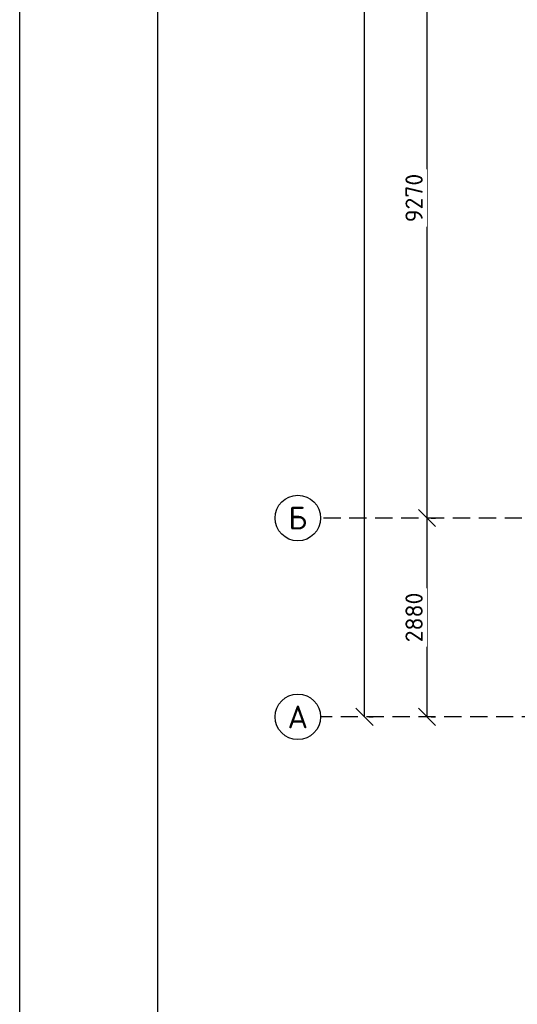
# Model space of a CAD drawing. Header units: inches. Extents: x 8001 to 766003, y -84601 to 563258.
# Tile 153 of 169: x 458584 to 465789, y 305825 to 320086. Entities that reach past the tile are written whole.
import ezdxf
from ezdxf.enums import TextEntityAlignment as Align

# ---------------------------------------------------------------- set-up
doc = ezdxf.new("R2010")
doc.units = ezdxf.units.IN
doc.header["$MEASUREMENT"] = 0
doc.linetypes.add('( Hidden )', pattern=[0.375, 0.25, -0.125])
doc.styles.add('GOST', font='isocpeur.ttf')
doc.styles.add('Text style', font='isocpeur.ttf', dxfattribs={"height": 250})
doc.dimstyles.new('Dim Style', dxfattribs={"dimtxt": 250, "dimasz": 250, "dimexe": 125, "dimexo": 62.5, "dimgap": 62.5, "dimtad": 1, "dimdec": 0, "dimtxsty": 'Text style', "dimblk": 'OBLIQUE', "dimcen": 250, "dimclrd": 256, "dimclre": 256, "dimclrt": 256, "dimadec": 0, "dimazin": 0, "dimtfac": 1, "dimtdec": 0, "dimtmove": 0, "dimatfit": 3, "dimldrblk": 'OBLIQUE', "dimfxl": 1, "dimlwd": -1, "dimlwe": -1, "dimarcsym": 0})

# ---------------------------------------------------------------- blocks, each defined once
blk = doc.blocks.new('_Oblique')
at = {"color": 0, "linetype": 'ByBlock', "lineweight": -2}
blk.add_line((-0.5, -0.5), (0.5, 0.5), dxfattribs=at)
blk = doc.blocks.new('*D199')
at = {"transparency": 16777216}
for p, q in [((171329.8197428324, 117446.5084725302), (171329.8197428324, 126716.5084725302)), ((171392.3197428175, 126716.5084725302), (171454.8197428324, 126716.5084725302)), ((171392.3197428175, 117446.5084725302), (171454.8197428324, 117446.5084725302))]:
    blk.add_line(p, q, dxfattribs=at)
at = {"layer": 'Defpoints', "color": 0, "transparency": 16777216}
for p in [(171329.8197428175, 126716.5084725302), (171329.8197428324, 126716.5084725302), (171329.8197428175, 117446.5084725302)]:
    blk.add_point(p, dxfattribs=at)
at = {"transparency": 16777216, "xscale": 250, "yscale": 250, "zscale": 250}
for p, rotation in [((171329.8197428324, 126716.5084725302), 90), ((171329.8197428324, 117446.5084725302), 270)]:
    blk.add_blockref('_Oblique', p, dxfattribs=dict(at, rotation=rotation))
at = {"transparency": 16777216, "insert": (171142.3197428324, 122081.5084725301), "char_height": 250, "attachment_point": 5, "rotation": 90, "style": 'Text style', "bg_fill": 3, "box_fill_scale": 1.25, "bg_fill_color": 256, "bg_fill_true_color": 13158600, "bg_fill_transparency": 0}
blk.add_mtext('9270', dxfattribs=at)
blk = doc.blocks.new('*D207')
at = {"transparency": 16777216}
for p, q in [((170424.0574542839, 114566.5084725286), (170424.0574542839, 161986.5084725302)), ((170486.5574542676, 161986.5084725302), (170549.0574542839, 161986.5084725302)), ((170486.557454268, 114566.5084725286), (170549.0574542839, 114566.5084725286))]:
    blk.add_line(p, q, dxfattribs=at)
at = {"layer": 'Defpoints', "color": 0, "transparency": 16777216}
for p in [(170424.0574542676, 161986.5084725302), (170424.0574542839, 161986.5084725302), (170424.057454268, 114566.5084725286)]:
    blk.add_point(p, dxfattribs=at)
at = {"transparency": 16777216, "xscale": 250, "yscale": 250, "zscale": 250}
for p, rotation in [((170424.0574542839, 161986.5084725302), 90), ((170424.0574542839, 114566.5084725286), 270)]:
    blk.add_blockref('_Oblique', p, dxfattribs=dict(at, rotation=rotation))
at = {"transparency": 16777216, "insert": (170236.5574542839, 138276.5084725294), "char_height": 250, "attachment_point": 5, "rotation": 90, "style": 'Text style', "bg_fill": 3, "box_fill_scale": 1.25, "bg_fill_color": 256, "bg_fill_true_color": 13158600, "bg_fill_transparency": 0}
blk.add_mtext('47420', dxfattribs=at)
blk = doc.blocks.new('kb-axis')
blk.add_circle((0, 0), 1)
at = {"style": 'GOST'}
blk.add_attdef('AXIS', text='', height=1, dxfattribs=at).set_placement((0, 0), align=Align.MIDDLE_CENTER)
blk = doc.blocks.new('*D189')
at = {"transparency": 16777216}
for p, q in [((171329.8197428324, 114566.5084725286), (171329.8197428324, 117446.5084725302)), ((171392.3197428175, 117446.5084725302), (171454.8197428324, 117446.5084725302)), ((171392.3197428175, 114566.5084725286), (171454.8197428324, 114566.5084725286))]:
    blk.add_line(p, q, dxfattribs=at)
at = {"layer": 'Defpoints', "color": 0, "transparency": 16777216}
for p in [(171329.8197428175, 117446.5084725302), (171329.8197428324, 117446.5084725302), (171329.8197428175, 114566.5084725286)]:
    blk.add_point(p, dxfattribs=at)
at = {"transparency": 16777216, "xscale": 250, "yscale": 250, "zscale": 250}
for p, rotation in [((171329.8197428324, 117446.5084725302), 90), ((171329.8197428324, 114566.5084725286), 270)]:
    blk.add_blockref('_Oblique', p, dxfattribs=dict(at, rotation=rotation))
at = {"transparency": 16777216, "insert": (171142.3197428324, 116006.5084725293), "char_height": 250, "attachment_point": 5, "rotation": 90, "style": 'Text style', "bg_fill": 3, "box_fill_scale": 1.25, "bg_fill_color": 256, "bg_fill_true_color": 13158600, "bg_fill_transparency": 0}
blk.add_mtext('2880', dxfattribs=at)
blk = doc.blocks.new('fhgsg')
at = {"color": 1, "linetype": '( Hidden )', "ltscale": 1000}
for p, q in [((227829.5553978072, 117446.5084725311), (169789.1042655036, 117446.5084725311)), ((245329.5553978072, 114566.5084725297), (169789.1042655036, 114566.5084725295))]:
    blk.add_line(p, q, dxfattribs=at)
at = {"xscale": 330, "yscale": 330, "zscale": 330}
for p, values in [((169459.1042655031, 117446.5084725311), {'AXIS': 'Б'}), ((169459.1042655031, 114566.5084725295), {'AXIS': 'А'})]:
    blk.add_blockref('kb-axis', p, dxfattribs=at).add_auto_attribs(values)
for base, p1, p2, picture, middle in [((170424.0574542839, 161986.5084725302), (170424.057454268, 114566.5084725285), (170424.0574542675, 161986.5084725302), '*D207', (170236.5574542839, 138276.5084725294)), ((171329.8197428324, 126716.5084725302), (171329.8197428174, 117446.5084725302), (171329.8197428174, 126716.5084725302), '*D199', (171142.3197428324, 122081.5084725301))]:
    dim = blk.add_linear_dim(base=base, p1=p1, p2=p2, angle=90, dimstyle='Dim Style', override={"dimtfill": 1, "dimarcsym": 1})
    dim.commit()
    dim.dimension.update_dxf_attribs({"geometry": picture, "text_midpoint": middle})
dim = blk.add_linear_dim(base=(171329.8197428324, 117446.5084725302), p1=(171329.8197428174, 114566.5084725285), p2=(171329.8197428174, 117446.5084725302), angle=90, dimstyle='Dim Style', override={"dimtfill": 1, "dimarcsym": 1})
dim.commit()
dim.dimension.update_dxf_attribs({"geometry": '*D189', "text_midpoint": (171142.3197428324, 116006.5084725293)})

msp = doc.modelspace()

# ---------------------------------------------------------------- block references
at = {"color": 25}
msp.add_blockref('fhgsg', (293152.1261744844, 195421.7154812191), dxfattribs=at)

# ---------------------------------------------------------------- next in the draw order: linework, layer by layer
for points in [[(458584.1568194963, 363188.3641886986), (558584.1568194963, 363188.3641886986), (558584.1568194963, 293788.3641886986), (458584.1568194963, 293788.3641886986)], [(460584.1568194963, 362688.3641886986), (558084.1568194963, 362688.3641886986), (558084.1568194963, 294288.3641886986), (460584.1568194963, 294288.3641886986)]]:
    msp.add_lwpolyline(points, close=True)

doc.saveas('drawing.dxf')
